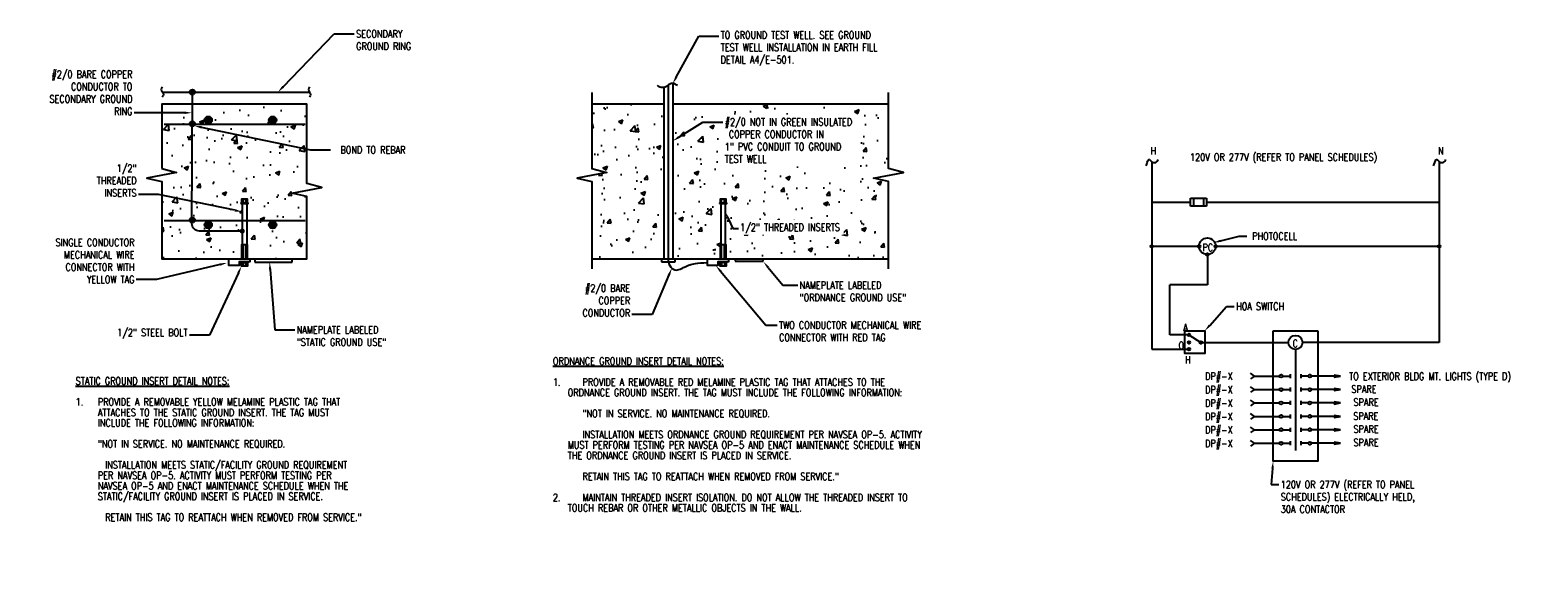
# Model space of a CAD drawing. Header units: inches. Extents: x 103.3 to 128.7, y 25.6 to 34.8.
import ezdxf
from ezdxf import colors
from ezdxf.entities.mleader import LeaderData, LeaderLine
from ezdxf.math import Vec2, Vec3

# ---------------------------------------------------------------- set-up
doc = ezdxf.new("R2010")
doc.units = ezdxf.units.IN
doc.header["$MEASUREMENT"] = 0
doc.layers.add('A-WALL-PATT', color=9, linetype='Continuous', true_color=0x808080)
doc.layers.add('E-ANNO-TEXT', color=2, linetype='Continuous')
doc.layers.add('E-DETL-GRPH', color=3, linetype='Continuous')
doc.layers.add('G-Bgrd-Std-Scrn', color=8, linetype='Continuous', lineweight=35)
doc.styles.add('Annotative', font='romans.shx', dxfattribs={"width": 0.8, "height": 0.125})
pattern_1 = [(50, (0, 12), (0.7697278, -0.0673425), [0.080486, -0.885349]), (355, (0, 12), (-0.148901, 0.807215), [0.064389, -0.708279]), (100.45144, (0.06414, 11.9944), (0.620827, 0.7398725), [0.068403, -0.7524307]), (46.1842, (0, 12.2146), (1.14531, -0.177627), [0.120729, -1.328023]), (96.6356, (0.0954, 12.1998), (1.003032, 1.045375), [0.102604, -1.128647]), (351.1842, (0, 12.2146), (1.003032, 1.045375), [0.096583, -1.062419]), (21, (0.1073, 12.161), (0.6405708, -0.4320705), [0.080486, -0.885349]), (326, (0.1073, 12.161), (0.261114, 0.778195), [0.064389, -0.708279]), (71.45144, (0.1607, 12.125), (0.9016846, 0.3461243), [0.068403, -0.7524307]), (37.5, (0, 12), (0.01304935, 0.35724504), [0, -0.6996938, 0, -0.7190105, 0, -0.7109619]), (7.5, (0, 12), (0.2823131, 0.4232629), [0, -0.4099433, 0, -0.6835965, 0, -0.2709704]), (327.5, (-0.2393, 12), (0.57287155, -0.02420476), [0, -0.2682875, 0, -0.837057, 0, -1.1107102]), (317.5, (-0.34663, 12), (0.6258462, 0.1074277), [0, -0.3487737, 0, -0.5558917, 0, -0.7887652])]

# ---------------------------------------------------------------- blocks, each defined once
blk = doc.blocks.new('E-DT01$0$Line Break-Big')
blk.add_lwpolyline([(0, 0.125, 0.414214), (0, 0, -0.414214), (0, -0.125)], format="xyb")
blk = doc.blocks.new('E-DT01$0$ARX')
at = {"color": 0, "linetype": 'Continuous'}
for p, q in [((-1, 0.17), (-1, -0.17)), ((0, 0), (-1, 0.17)), ((-1, -0.17), (0, 0)), ((-0.96, 0.12), (-0.96, -0.12)), ((-0.24, 0), (-0.96, 0.12)), ((-0.96, -0.12), (-0.24, 0)), ((-0.92, 0.07), (-0.92, -0.07)), ((-0.49, 0), (-0.92, 0.07)), ((-0.92, -0.07), (-0.49, 0)), ((-0.88, 0.03), (-0.88, -0.03)), ((-0.73, 0), (-0.88, 0.03)), ((-0.88, -0.03), (-0.73, 0))]:
    blk.add_line(p, q, dxfattribs=at)
blk = doc.blocks.new('E-DT01$0$FUSE')
for p, q in [((0, -0.75), (0, 0.75)), ((0, 0.75), (3, 0.75)), ((0.5628, 0.75), (0.5628, -0.75)), ((2.4372, 0.75), (2.4372, -0.75)), ((3, 0.75), (3, -0.75)), ((3, -0.75), (0, -0.75))]:
    blk.add_line(p, q)

msp = doc.modelspace()

# ---------------------------------------------------------------- hatches: boundary and pattern name
at = {"layer": 'A-WALL-PATT', "lineweight": -3}
h = msp.add_hatch(dxfattribs=at)
h.set_pattern_fill('AR-CONC', color=8, scale=0.107315, style=0)
h.set_pattern_definition(pattern_1)
h.paths.add_polyline_path([(105.759, 32.348), (105.255, 32.252), (105.507, 32.195), (105.507, 30.889), (106.854, 30.889), (106.854, 31.125), (106.867, 31.823), (106.843, 31.823), (106.843, 31.833), (106.854, 31.898), (106.956, 31.898), (106.956, 31.833), (106.966, 31.833), (106.966, 31.823), (106.942, 31.823), (106.942, 31.125), (106.956, 31.125), (106.956, 30.889), (107.959, 30.889), (107.959, 31.942), (107.707, 31.998), (108.211, 32.095), (107.959, 32.165), (107.959, 33.502), (105.507, 33.502), (105.507, 32.418)])
h = msp.add_hatch(dxfattribs=at)
h.set_pattern_fill('AR-CONC', color=8, scale=0.107315, style=0)
h.set_pattern_definition(pattern_1)
h.paths.add_polyline_path([(112.772, 32.418), (113.024, 32.348), (112.52, 32.252), (112.772, 32.195), (112.772, 30.889), (113.983, 30.889), (113.983, 33.502), (112.772, 33.502)])
h = msp.add_hatch(dxfattribs=at)
h.set_pattern_fill('AR-CONC', color=8, scale=0.107315, style=0)
h.set_pattern_definition(pattern_1)
h.paths.add_polyline_path([(114.135, 33.502), (114.134, 30.889), (114.934, 30.889), (114.934, 31.125), (114.948, 31.823), (114.924, 31.823), (114.924, 31.833), (114.934, 31.898), (115.036, 31.898), (115.036, 31.833), (115.047, 31.833), (115.047, 31.823), (115.023, 31.823), (115.023, 31.125), (115.036, 31.125), (115.036, 30.889), (117.778, 30.889), (117.778, 32.195), (117.526, 32.252), (118.03, 32.348), (117.778, 32.418), (117.778, 33.502)])
at = {"layer": 'E-DETL-GRPH', "lineweight": -3}
h = msp.add_hatch(color=256, dxfattribs=at)
edge = h.paths.add_edge_path()
edge.add_arc((106.025, 33.708), 0.0433, 0, 360)
h = msp.add_hatch(color=256, dxfattribs=at)
edge = h.paths.add_edge_path()
edge.add_arc((106.025, 33.171), 0.0433, 0, 360)
h = msp.add_hatch(color=256, dxfattribs=at)
edge = h.paths.add_edge_path()
edge.add_arc((106.025, 31.546), 0.0433, 0, 360)
h = msp.add_hatch(color=256, dxfattribs=at)
edge = h.paths.add_edge_path()
edge.add_arc((106.867, 31.36), 0.0433, 0, 360)
for points in [[(122.242, 31.103, 1), (122.199, 31.103, 1)], [(123.044, 31.103, 1), (123.002, 31.103, 1)], [(123.323, 31.103, 1), (123.281, 31.103, 1)], [(127.096, 31.103, 1), (127.053, 31.103, 1)], [(123.184, 30.964, 1), (123.141, 30.964, 1)], [(122.871, 29.606, 1), (122.829, 29.606, 1)], [(122.871, 29.479, 1), (122.829, 29.479, 1)], [(122.871, 29.365, 1), (122.829, 29.365, 1)], [(123.072, 29.479, 1), (123.03, 29.479, 1)]]:
    msp.add_hatch(color=8, dxfattribs=at).paths.add_polyline_path(points)
at = {"layer": 'G-Bgrd-Std-Scrn', "lineweight": -3}
h = msp.add_hatch(color=8, dxfattribs=at)
h.dxf.hatch_style = 1
h.paths.add_polyline_path([(106.357, 33.235, 1), (106.232, 33.235, 1)])
h = msp.add_hatch(color=8, dxfattribs=at)
h.dxf.hatch_style = 1
h.paths.add_polyline_path([(107.443, 33.235, 1), (107.318, 33.235, 1)])
h = msp.add_hatch(color=8, dxfattribs=at)
h.dxf.hatch_style = 1
h.paths.add_polyline_path([(106.357, 31.466, 1), (106.232, 31.466, 1)])
h = msp.add_hatch(color=8, dxfattribs=at)
h.dxf.hatch_style = 1
h.paths.add_polyline_path([(107.443, 31.466, 1), (107.318, 31.466, 1)])

# ---------------------------------------------------------------- linework, layer by layer
at = {"layer": 'E-DETL-GRPH', "lineweight": -3}
for p, q in [((113.983, 33.785), (113.983, 30.889)), ((114.057, 33.821), (114.057, 30.905)), ((114.135, 33.85), (114.134, 30.889)), ((122.221, 32.528, 1), (122.221, 29.365, 1)), ((127.075, 32.528, 1), (127.075, 29.479, 1)), ((122.221, 31.849, 1), (122.876, 31.849, 1)), ((123.144, 31.849, 1), (127.075, 31.849, 1)), ((122.221, 31.103, 1), (123.023, 31.103, 1)), ((123.302, 31.103, 1), (127.075, 31.103, 1)), ((107.079, 30.889), (107.079, 30.835)), ((107.079, 30.835), (107.71, 30.835)), ((107.71, 30.835), (107.71, 30.889)), ((113.943, 30.889), (113.943, 30.841)), ((113.943, 30.889), (114.174, 30.889)), ((113.943, 30.841), (114.174, 30.841)), ((114.174, 30.841), (114.174, 30.889)), ((115.187, 30.889), (115.187, 30.849)), ((115.187, 30.849), (115.66, 30.849)), ((115.66, 30.849), (115.66, 30.889)), ((123.162, 30.964, 1), (123.162, 30.449, 1)), ((123.162, 30.449, 1), (122.525, 30.449, 1)), ((122.525, 29.606, 1), (122.525, 30.449, 1)), ((122.85, 29.606, 1), (122.525, 29.606, 1)), ((122.85, 29.606, 1), (123.051, 29.479, 1)), ((124.271, 29.673, 1), (125.024, 29.673, 1)), ((122.221, 29.365, 1), (122.85, 29.365, 1)), ((123.051, 29.479, 1), (124.529, 29.479, 1)), ((124.648, 29.361, 1), (124.648, 27.653, 1)), ((127.075, 29.479, 1), (124.766, 29.479, 1)), ((123.955, 28.91, 1), (123.887, 28.957, 1)), ((123.955, 28.91, 1), (123.887, 28.863, 1)), ((123.955, 28.91, 1), (124.38, 28.91, 1)), ((124.43, 28.91, 1), (124.558, 28.91, 1)), ((124.558, 28.944, 1), (124.558, 28.876, 1)), ((124.737, 28.944, 1), (124.737, 28.876, 1)), ((124.865, 28.91, 1), (124.737, 28.91, 1)), ((125.408, 28.91, 1), (124.915, 28.91, 1)), ((123.955, 28.683, 1), (123.887, 28.73, 1)), ((123.955, 28.683, 1), (123.887, 28.636, 1)), ((123.955, 28.683, 1), (124.38, 28.683, 1)), ((124.43, 28.683, 1), (124.558, 28.683, 1)), ((124.558, 28.717, 1), (124.558, 28.649, 1)), ((124.737, 28.717, 1), (124.737, 28.649, 1)), ((124.865, 28.683, 1), (124.737, 28.683, 1)), ((125.408, 28.683, 1), (124.915, 28.683, 1)), ((123.955, 28.456, 1), (123.887, 28.503, 1)), ((123.955, 28.456, 1), (123.887, 28.41, 1)), ((123.955, 28.229, 1), (123.887, 28.276, 1)), ((123.955, 28.456, 1), (124.38, 28.456, 1)), ((124.43, 28.456, 1), (124.558, 28.456, 1)), ((124.558, 28.49, 1), (124.558, 28.423, 1)), ((124.558, 28.263, 1), (124.558, 28.196, 1)), ((124.737, 28.49, 1), (124.737, 28.423, 1)), ((124.865, 28.456, 1), (124.737, 28.456, 1)), ((124.737, 28.263, 1), (124.737, 28.196, 1)), ((125.408, 28.456, 1), (124.915, 28.456, 1)), ((123.955, 28.229, 1), (123.887, 28.183, 1)), ((123.955, 28.003, 1), (123.887, 28.049, 1)), ((123.955, 28.003, 1), (123.887, 27.956, 1)), ((123.955, 28.229, 1), (124.38, 28.229, 1)), ((123.955, 28.003, 1), (124.38, 28.003, 1)), ((124.43, 28.229, 1), (124.558, 28.229, 1)), ((124.43, 28.003, 1), (124.558, 28.003, 1)), ((124.558, 28.036, 1), (124.558, 27.969, 1)), ((124.865, 28.229, 1), (124.737, 28.229, 1)), ((124.737, 28.036, 1), (124.737, 27.969, 1)), ((124.865, 28.003, 1), (124.737, 28.003, 1)), ((125.408, 28.229, 1), (124.915, 28.229, 1)), ((125.408, 28.003, 1), (124.915, 28.003, 1)), ((123.955, 27.776, 1), (123.887, 27.822, 1)), ((123.955, 27.776, 1), (123.887, 27.729, 1)), ((123.955, 27.776, 1), (124.38, 27.776, 1)), ((124.43, 27.776, 1), (124.558, 27.776, 1)), ((124.558, 27.809, 1), (124.558, 27.742, 1)), ((124.737, 27.809, 1), (124.737, 27.742, 1)), ((124.865, 27.776, 1), (124.737, 27.776, 1)), ((125.408, 27.776, 1), (124.915, 27.776, 1))]:
    msp.add_line(p, q, dxfattribs=at)
for points in [[(105.518, 33.708), (108.002, 33.708)], [(112.772, 33.699), (112.772, 32.418), (113.024, 32.348), (112.52, 32.252), (112.772, 32.195), (112.772, 30.72)], [(117.778, 30.72), (117.778, 32.195), (117.526, 32.252), (118.03, 32.348), (117.778, 32.418), (117.778, 33.699)], [(113.983, 33.502), (112.772, 33.502)], [(117.778, 33.502), (114.135, 33.502)], [(106.956, 31.833), (106.956, 31.898), (106.854, 31.898), (106.854, 31.833)], [(106.867, 31.823), (106.867, 31.125)], [(106.881, 31.833), (106.881, 31.898)], [(106.929, 31.833), (106.929, 31.898)], [(106.942, 31.823), (106.942, 31.125)], [(115.036, 31.833), (115.036, 31.898), (114.934, 31.898), (114.934, 31.833)], [(114.948, 31.823), (114.948, 31.125)], [(114.961, 31.833), (114.961, 31.898)], [(115.009, 31.833), (115.009, 31.898)], [(115.023, 31.823), (115.023, 31.125)], [(106.956, 30.889), (106.956, 31.125), (106.854, 31.125), (106.854, 30.889)], [(106.881, 30.889), (106.881, 31.125)], [(106.929, 30.889), (106.929, 31.125)], [(115.036, 30.889), (115.036, 31.125), (114.934, 31.125), (114.934, 30.889)], [(114.961, 30.889), (114.961, 31.125)], [(115.009, 30.889), (115.009, 31.125)], [(106.993, 30.889), (106.993, 30.841), (106.816, 30.841), (106.816, 30.776), (106.639, 30.776), (106.639, 30.889)], [(106.966, 30.841), (106.966, 30.83), (106.843, 30.83), (106.843, 30.841)], [(106.881, 30.83), (106.881, 30.765)], [(106.929, 30.83), (106.929, 30.765)], [(112.772, 30.889), (113.983, 30.889)], [(114.134, 30.889), (117.778, 30.889)], [(115.036, 30.83), (115.036, 30.765), (114.934, 30.765), (114.934, 30.83)], [(114.961, 30.83), (114.961, 30.765)], [(115.009, 30.83), (115.009, 30.765)]]:
    msp.add_lwpolyline(points, dxfattribs=at)
msp.add_lwpolyline([(106.851, 31.359), (106.143, 31.359, -0.41506), (106.018, 31.484), (106.025, 33.708)], format="xyb", dxfattribs=at)
for points in [[(105.507, 32.418), (105.759, 32.348), (105.255, 32.252), (105.507, 32.195), (105.507, 30.889), (107.959, 30.889), (107.959, 31.942), (107.707, 31.998), (108.211, 32.095), (107.959, 32.165), (107.959, 33.502), (105.507, 33.502)], [(106.843, 31.823), (106.966, 31.823), (106.966, 31.833), (106.843, 31.833)], [(114.924, 31.823), (115.047, 31.823), (115.047, 31.833), (114.924, 31.833)], [(106.854, 30.83), (106.956, 30.83), (106.956, 30.765), (106.854, 30.765)], [(115.076, 30.889), (115.076, 30.841), (114.899, 30.841), (114.899, 30.776), (114.722, 30.776), (114.722, 30.889)], [(114.924, 30.841), (115.047, 30.841), (115.047, 30.83), (114.924, 30.83)]]:
    msp.add_lwpolyline(points, close=True, dxfattribs=at)
at = {"layer": 'E-DETL-GRPH', "lineweight": -3, "elevation": 1, "flags": 128}
msp.add_lwpolyline([(125.024, 29.673), (125.024, 27.473), (124.271, 27.473), (124.271, 29.673)], dxfattribs=at)
at = {"layer": 'E-DETL-GRPH', "lineweight": -3}
for centre, radius in [((106.025, 33.708), 0.0433), ((106.025, 33.171), 0.0433), ((106.025, 31.546), 0.0433), ((122.221, 31.103, 1), 0.0212), ((123.023, 31.103, 1), 0.0212), ((123.162, 31.103, 1), 0.14), ((123.302, 31.103, 1), 0.0212), ((127.075, 31.103, 1), 0.0212), ((123.162, 30.964, 1), 0.0212), ((122.85, 29.606, 1), 0.0212), ((122.85, 29.479, 1), 0.0212), ((122.85, 29.365, 1), 0.0212), ((123.051, 29.479, 1), 0.0212), ((124.405, 28.91, 1), 0.0251), ((124.89, 28.91, 1), 0.0251), ((124.405, 28.683, 1), 0.0251), ((124.89, 28.683, 1), 0.0251), ((124.405, 28.456, 1), 0.0251), ((124.405, 28.229, 1), 0.0251), ((124.89, 28.456, 1), 0.0251), ((124.89, 28.229, 1), 0.0251), ((124.405, 28.003, 1), 0.0251), ((124.89, 28.003, 1), 0.0251), ((124.405, 27.776, 1), 0.0251), ((124.89, 27.776, 1), 0.0251)]:
    msp.add_circle(centre, radius, dxfattribs=at)
for points, knots in [([(122.127, 32.459, 1), (122.141, 32.502, 1), (122.168, 32.587, 1), (122.276, 32.468, 1), (122.316, 32.537, 1), (122.335, 32.57, 1)], [0, 0, 0, 0, 0.095014, 0.18632, 1, 1, 1, 1]), ([(126.981, 32.459, 1), (126.995, 32.502, 1), (127.022, 32.587, 1), (127.13, 32.468, 1), (127.17, 32.537, 1), (127.189, 32.57, 1)], [0, 0, 0, 0, 0.095014, 0.18632, 1, 1, 1, 1]), ([(114.057, 30.911), (114.056, 30.897), (114.053, 30.801), (114.175, 30.663), (114.37, 30.774), (114.399, 30.784), (114.543, 30.823), (114.722, 30.828)], [3.901737, 3.901737, 3.901737, 3.901737, 13.368702, 22.341406, 39.713103, 64.131913, 92.676209, 92.676209, 92.676209, 92.676209])]:
    msp.add_open_spline(points, degree=3, knots=knots, dxfattribs=at)
msp.add_3dface([(122.781, 29.674, 1), (123.117, 29.674, 1), (123.117, 29.29, 1), (122.781, 29.29, 1)], dxfattribs=at)
at = {"layer": 'G-Bgrd-Std-Scrn', "lineweight": -3}
for p, q in [((105.551, 33.164), (107.931, 33.164)), ((105.551, 31.537), (107.931, 31.537))]:
    msp.add_line(p, q, dxfattribs=at)
for centre in [(106.294, 33.235), (107.381, 33.235), (106.294, 31.466), (107.381, 31.466)]:
    msp.add_circle(centre, 0.0626, dxfattribs=at)

# ---------------------------------------------------------------- block references
at = {"layer": 'E-DETL-GRPH', "lineweight": -3, "xscale": 1.341558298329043, "yscale": 1.341558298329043, "zscale": 0.05366233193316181, "rotation": 270}
msp.add_blockref('E-DT01$0$Line Break-Big', (114.046, 33.818), dxfattribs=at)
at = {"layer": 'E-DETL-GRPH', "lineweight": -3}
for name, p, xscale, yscale, zscale in [('E-DT01$0$Line Break-Big', (105.518, 33.708), 0.6868160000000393, 0.6868160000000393, 0.6868160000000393), ('E-DT01$0$Line Break-Big', (108.002, 33.708), 0.6868160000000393, 0.6868160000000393, 0.6868160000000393), ('E-DT01$0$FUSE', (122.876, 31.849, 1), 0.0896, 0.0896, 0.0896), ('E-DT01$0$ARX', (125.408, 28.91, 1), 0.1044140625, 0.1044140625, 0.1044140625), ('E-DT01$0$ARX', (125.408, 28.683, 1), 0.1044140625, 0.1044140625, 0.1044140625), ('E-DT01$0$ARX', (125.408, 28.456, 1), 0.1044140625, 0.1044140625, 0.1044140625), ('E-DT01$0$ARX', (125.408, 28.229, 1), 0.1044140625, 0.1044140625, 0.1044140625), ('E-DT01$0$ARX', (125.408, 28.003, 1), 0.1044140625, 0.1044140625, 0.1044140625), ('E-DT01$0$ARX', (125.408, 27.776, 1), 0.1044140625, 0.1044140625, 0.1044140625)]:
    msp.add_blockref(name, p, dxfattribs=dict(at, xscale=xscale, yscale=yscale, zscale=zscale))

# ---------------------------------------------------------------- texts
at = {"layer": 'E-ANNO-TEXT', "lineweight": -3, "char_height": 0.125, "style": 'Annotative'}
for s, insert, width, attachment_point, line_spacing_factor in [('H', (122.202, 32.653, 1), 0.09088, 7, 0.6), ('120V OR 277V (REFER TO PANEL SCHEDULES)', (122.868, 32.672), 3.73355, 1, 0.938532), ('N', (127.056, 32.653, 1), 0.09068, 7, 0.6), ('PC', (123.168, 31.084, 1), 0.11846, 5, 0.938532), ('C', (124.646, 29.459), 0.08696, 5, 0.938532), ('DP#-X', (123.122, 28.516, 1), 1.62563, 1, 0.938532)]:
    msp.add_mtext(s, dxfattribs=dict(at, insert=insert, width=width, attachment_point=attachment_point, line_spacing_factor=line_spacing_factor))
at = {"layer": 'E-ANNO-TEXT', "lineweight": -3, "char_height": 0.125, "attachment_point": 5, "line_spacing_factor": 0.6, "style": 'Annotative'}
for s, insert in [('A', (122.794, 29.729, 1)), ('O', (122.721, 29.428, 1)), ('H', (122.832, 29.185, 1))]:
    msp.add_mtext(s, dxfattribs=dict(at, insert=insert))
at = {"layer": 'E-ANNO-TEXT', "lineweight": -3, "char_height": 0.125, "attachment_point": 1, "style": 'Annotative'}
for s, insert, width in [('\\pxsm0.85;{\\LORDNANCE GROUND INSERT DETAIL NOTES:}\\P\\P\\pi-2,l2,t384;1.^IPROVIDE A REMOVABLE RED MELAMINE PLASTIC TAG THAT ATTACHES TO THE ORDNANCE GROUND INSERT. THE TAG MUST INCLUDE THE FOLLOWING INFORMATION:\\P\\pi0,l0,tz;\\P\\pi-2,l2;^I"NOT IN SERVICE. NO MAINTENANCE REQUIRED.\\P\\pi0,l0;\\P\\pi-2,l2;^IINSTALLATION MEETS ORDNANCE GROUND REQUIREMENT PER NAVSEA OP-5. ACTIVITY MUST PERFORM TESTING PER NAVSEA OP-5 AND ENACT MAINTENANCE SCHEDULE WHEN THE ORDNANCE GROUND INSERT IS PLACED IN SERVICE.\\P\\pi0,l0;\\P\\pi-2,l2;^IRETAIN THIS TAG TO REATTACH WHEN REMOVED FROM SERVICE."\\P\\pi0,l0;\\P\\pi-2,l2,t384;2.^IMAINTAIN THREADED INSERT ISOLATION. DO NOT ALLOW THE THREADED INSERT TO TOUCH REBAR OR OTHER METALLIC OBJECTS IN THE WALL.', (112.112, 29.226), 6.85302), ('\\pxsm0.85;{\\LSTATIC GROUND INSERT DETAIL NOTES:}\\P\\P\\pi-3,l3,t3;1.^IPROVIDE A REMOVABLE YELLOW MELAMINE PLASTIC TAG THAT ATTACHES TO THE STATIC GROUND INSERT. THE TAG MUST INCLUDE THE FOLLOWING INFORMATION: \\P\\P^I"NOT IN SERVICE. NO MAINTENANCE REQUIRED.\\P\\pi0,l0,tz;\\P\\pi-3,l3;^IINSTALLATION MEETS STATIC/FACILITY GROUND REQUIREMENT PER NAVSEA OP-5. ACTIVITY MUST PERFORM TESTING PER NAVSEA OP-5 AND ENACT MAINTENANCE SCHEDULE WHEN THE STATIC/FACILITY GROUND INSERT IS PLACED IN SERVICE.\\P\\pi0,l0;\\P\\pi-3,l3;^IRETAIN THIS TAG TO REATTACH WHEN REMOVED FROM SERVICE."', (104.054, 28.89), 5.2545), ('DP#-X', (123.122, 28.97, 1), 0.43894), ('TO EXTERIOR BLDG MT. LIGHTS (TYPE D)', (125.555, 28.969, 1), 3.51153), ('DP#-X', (123.122, 28.743, 1), 0.43894), ('SPARE', (125.592, 28.752, 1), 2.73515), ('SPARE', (125.628, 28.531, 1), 0.44622), ('DP#-X', (123.122, 28.29, 1), 0.38129), ('SPARE', (125.625, 28.298, 1), 0.44622), ('DP#-X', (123.122, 28.063, 1), 0.38129), ('SPARE', (125.628, 28.078, 1), 0.44622), ('DP#-X', (123.122, 27.836, 1), 0.38129), ('SPARE', (125.628, 27.851, 1), 0.44622)]:
    msp.add_mtext(s, dxfattribs=dict(at, insert=insert, width=width))

# ---------------------------------------------------------------- leaders
at = {"layer": 'E-ANNO-TEXT', "lineweight": -3}
ml = msp.add_multileader_mtext('Standard', dxfattribs=at)
ml.set_content('\\A1;SECONDARY \\PGROUND RING', color=256, style='Annotative')
ml.set_leader_properties(color=1, linetype='ByLayer', lineweight=-1)
ml.build(insert=Vec2(0, 0))
ml.multileader.update_dxf_attribs({"text_right_attachment_type": 3, "dogleg_length": 0.34, "arrow_head_size": 0.125})
ctx = ml.context
ctx.base_point, ctx.char_height, ctx.arrow_head_size, ctx.landing_gap_size, ctx.plane_origin = Vec3(108.759, 34.689), 0.125, 0.125, 0.0312, Vec3(108.593, 34.689)
ctx.right_attachment = 3
notes = []
notes.append((ctx, [(0, (1, 1, 0), (108.419, 34.689), (1, 0), 0.34, [(0, [(107.471, 33.708)], 0, [])])]))
ctx.mtext.insert, ctx.mtext.flow_direction = Vec3(108.79, 34.752), 5
ml = msp.add_multileader_mtext('Standard', dxfattribs=at)
ml.set_content('TO GROUND TEST WELL. SEE GROUND \\PTEST WELL INSTALLATION IN EARTH FILL \\PDETAIL A4/E-501.', color=256, style='Annotative')
ml.set_leader_properties(color=1, linetype='ByLayer', lineweight=-1)
ml.build(insert=Vec2(0, 0))
ml.multileader.update_dxf_attribs({"text_right_attachment_type": 3, "dogleg_length": 0.34, "arrow_head_size": 0.125})
ctx = ml.context
ctx.base_point, ctx.char_height, ctx.arrow_head_size, ctx.landing_gap_size, ctx.plane_origin = Vec3(114.913, 34.651), 0.125, 0.125, 0.0312, Vec3(114.72, 34.651)
ctx.right_attachment = 3
notes.append((ctx, [(0, (1, 1, 0), (114.573, 34.651), (1, 0), 0.34, [(0, [(114.135, 33.85)], 0, [])])]))
ctx.mtext.insert, ctx.mtext.flow_direction = Vec3(114.944, 34.734), 5
ml = msp.add_multileader_mtext('Standard', dxfattribs=at)
ml.set_content('#2/0 BARE COPPER \\PCONDUCTOR TO \\PSECONDARY GROUND \\PRING', color=256, style='Annotative')
ml.set_leader_properties(color=1, linetype='ByLayer', lineweight=-1)
ml.build(insert=Vec2(0, 0))
ml.multileader.update_dxf_attribs({"text_right_attachment_type": 3, "dogleg_length": 0.34, "arrow_head_size": 0.125})
ctx = ml.context
ctx.base_point, ctx.char_height, ctx.arrow_head_size, ctx.landing_gap_size, ctx.plane_origin = Vec3(103.429, 34.007), 0.125, 0.125, 0.0312, Vec3(104.784, 33.358)
ctx.right_attachment, ctx.text_align_type = 3, 2
notes.append((ctx, [(0, (1, 1, 0), (105.259, 33.358), (-1, 0), 0.215, [(0, [(106.02, 33.358)], 0, [])])]))
ctx.mtext.insert, ctx.mtext.alignment, ctx.mtext.flow_direction = Vec3(105.013, 34.07), 3, 5
ml = msp.add_multileader_mtext('Standard', dxfattribs=at)
ml.set_content('BOND TO REBAR', color=256, style='Annotative')
ml.set_leader_properties(color=1, linetype='ByLayer', lineweight=-1)
ml.build(insert=Vec2(0, 0))
ml.multileader.update_dxf_attribs({"text_right_attachment_type": 3, "dogleg_length": 0.34, "arrow_head_size": 0.125})
ctx = ml.context
ctx.base_point, ctx.char_height, ctx.arrow_head_size, ctx.landing_gap_size, ctx.plane_origin = Vec3(108.357, 32.73), 0.125, 0.125, 0.0312, Vec3(107.581, 32.319)
ctx.right_attachment, ctx.text_align_type = 3, 2
notes.append((ctx, [(0, (1, 1, 0), (108.017, 32.73), (1, 0), 0.34, [(0, [(106.054, 33.139)], 0, [])])]))
ctx.mtext.insert, ctx.mtext.alignment, ctx.mtext.flow_direction = Vec3(109.622, 32.793), 3, 5
ml = msp.add_multileader_mtext('Standard', dxfattribs=at)
ml.set_content('\\A1;1/2" \\PTHREADED \\PINSERTS', color=256, style='Annotative')
ml.set_leader_properties(color=1, linetype='ByLayer', lineweight=-1)
ml.build(insert=Vec2(0, 0))
ml.multileader.update_dxf_attribs({"text_right_attachment_type": 3, "dogleg_length": 0.34, "arrow_head_size": 0.125})
ctx = ml.context
ctx.base_point, ctx.char_height, ctx.arrow_head_size, ctx.landing_gap_size, ctx.plane_origin = Vec3(104.323, 32.421), 0.125, 0.125, 0.0312, Vec3(104.801, 31.98)
ctx.right_attachment, ctx.text_align_type = 3, 2
notes.append((ctx, [(0, (1, 1, 0), (105.454, 31.98), (-1, 0), 0.34, [(0, [(106.867, 31.685)], 0, [])])]))
ctx.mtext.insert, ctx.mtext.alignment, ctx.mtext.flow_direction = Vec3(105.083, 32.483), 3, 5
ml = msp.add_multileader_mtext('Standard', dxfattribs=at)
ml.set_content('SINGLE CONDUCTOR \\PMECHANICAL WIRE \\PCONNECTOR WITH \\PYELLOW TAG', color=256, style='Annotative')
ml.set_leader_properties(color=1, linetype='ByLayer', lineweight=-1)
ml.build(insert=Vec2(0, 0))
ml.multileader.update_dxf_attribs({"text_right_attachment_type": 3, "dogleg_length": 0.34, "arrow_head_size": 0.125})
ctx = ml.context
ctx.base_point, ctx.char_height, ctx.arrow_head_size, ctx.landing_gap_size, ctx.plane_origin = Vec3(103.54, 31.169), 0.125, 0.125, 0.0312, Vec3(104.792, 30.544)
ctx.right_attachment, ctx.text_align_type = 3, 2
notes.append((ctx, [(0, (1, 1, 0), (105.419, 30.544), (-1, 0), 0.34, [(0, [(106.614, 30.823)], 0, [])])]))
ctx.mtext.insert, ctx.mtext.alignment, ctx.mtext.flow_direction = Vec3(105.048, 31.231), 3, 5
ml = msp.add_multileader_mtext('Standard', dxfattribs=at)
ml.set_content('NAMEPLATE LABELED\\P"STATIC GROUND USE"', color=256, style='Annotative')
ml.set_leader_properties(color=1, linetype='ByLayer', lineweight=-1)
ml.build(insert=Vec2(0, 0))
ml.multileader.update_dxf_attribs({"text_right_attachment_type": 3, "dogleg_length": 0.34, "arrow_head_size": 0.125})
ctx = ml.context
ctx.base_point, ctx.char_height, ctx.arrow_head_size, ctx.landing_gap_size, ctx.plane_origin = Vec3(107.755, 29.693), 0.125, 0.125, 0.0312, Vec3(108.574, 29.365)
ctx.right_attachment = 3
notes.append((ctx, [(0, (1, 1, 0), (107.415, 29.693), (1, 0), 0.34, [(0, [(107.329, 30.835)], 0, [])])]))
ctx.mtext.insert, ctx.mtext.flow_direction = Vec3(107.786, 29.755), 5
ml = msp.add_multileader_mtext('Standard', dxfattribs=at)
ml.set_content('1/2" STEEL BOLT', color=256, style='Annotative')
ml.set_leader_properties(color=1, linetype='ByLayer', lineweight=-1)
ml.build(insert=Vec2(0, 0))
ml.multileader.update_dxf_attribs({"text_right_attachment_type": 3, "dogleg_length": 0.34, "arrow_head_size": 0.125})
ctx = ml.context
ctx.base_point, ctx.char_height, ctx.arrow_head_size, ctx.landing_gap_size, ctx.plane_origin = Vec3(104.587, 29.625), 0.125, 0.125, 0.0312, Vec3(105.421, 29.061)
ctx.right_attachment, ctx.text_align_type = 3, 2
notes.append((ctx, [(0, (1, 1, 0), (106.314, 29.601), (-1, 0), 0.34, [(0, [(106.854, 30.765)], 0, [])])]))
ctx.mtext.insert, ctx.mtext.alignment, ctx.mtext.flow_direction = Vec3(105.943, 29.708), 3, 5
for ctx, leaders in notes:
    for number, flags, end, landing, length, lines in leaders:
        leader = LeaderData()
        leader.index, (leader.has_last_leader_line, leader.has_dogleg_vector, leader.attachment_direction) = number, flags
        leader.last_leader_point, leader.dogleg_vector, leader.dogleg_length = Vec3(end), Vec3(landing), length
        for number, points, colour, breaks in lines:
            line = LeaderLine()
            line.index, line.vertices, line.color, line.breaks = number, Vec3.list(points), colors.encode_raw_color(colour), breaks
            leader.lines.append(line)
        ctx.leaders.append(leader)

# ---------------------------------------------------------------- next in the draw order: leaders
ml = msp.add_multileader_mtext('Standard', dxfattribs=at)
ml.set_content('#2/0 NOT IN GREEN INSULATED\\P COPPER CONDUCTOR IN \\P1" PVC CONDUIT TO GROUND \\PTEST WELL', color=256, style='Annotative')
ml.set_leader_properties(color=1, linetype='ByLayer', lineweight=-1)
ml.build(insert=Vec2(0, 0))
ml.multileader.update_dxf_attribs({"text_right_attachment_type": 3, "dogleg_length": 0.34, "arrow_head_size": 0.125})
ctx = ml.context
ctx.base_point, ctx.char_height, ctx.arrow_head_size, ctx.landing_gap_size, ctx.plane_origin = Vec3(114.981, 33.202), 0.125, 0.125, 0.0312, Vec3(114.641, 33.202)
ctx.right_attachment = 3
notes = []
notes.append((ctx, [(0, (1, 1, 0), (114.641, 33.202), (1, 0), 0.34, [(0, [(114.135, 32.881)], 0, [])])]))
ctx.mtext.insert, ctx.mtext.flow_direction = Vec3(115.012, 33.265), 5
ctx.mtext.has_bg_fill, ctx.mtext.bg_color, ctx.mtext.bg_scale_factor, ctx.mtext.bg_transparency, ctx.mtext.use_window_bg_color = 1, -1073741824, 1.5, 0, 1
ml = msp.add_multileader_mtext('Standard', dxfattribs=at)
ml.set_content('PHOTOCELL', color=256, style='Annotative')
ml.set_leader_properties(color=1, linetype='ByLayer', lineweight=-1)
ml.build(insert=Vec2(0, 0))
ml.multileader.update_dxf_attribs({"text_right_attachment_type": 3, "dogleg_length": 0.13, "arrow_head_size": 0.125})
ctx = ml.context
ctx.base_point, ctx.char_height, ctx.arrow_head_size, ctx.landing_gap_size, ctx.plane_origin = Vec3(123.828, 31.275, 1), 0.125, 0.125, 0.09, Vec3(123.698, 31.275, 1)
ctx.right_attachment = 3
notes.append((ctx, [(0, (1, 1, 0), (123.698, 31.275, 1), (1, 0), 0.13, [(0, [(123.264, 31.164, 1)], 0, [])])]))
ctx.mtext.insert, ctx.mtext.flow_direction = Vec3(123.918, 31.337, 1), 5
ctx.mtext.has_bg_fill, ctx.mtext.bg_color, ctx.mtext.bg_scale_factor, ctx.mtext.bg_transparency, ctx.mtext.use_window_bg_color = 1, -1073741824, 1, 0, 1
ml = msp.add_multileader_mtext('Standard', dxfattribs=at)
ml.set_content('HOA SWITCH', color=256, style='Annotative')
ml.set_leader_properties(color=1, linetype='ByLayer', lineweight=-1)
ml.build(insert=Vec2(0, 0))
ml.multileader.update_dxf_attribs({"text_right_attachment_type": 3, "dogleg_length": 0.13, "arrow_head_size": 0.125})
ctx = ml.context
ctx.base_point, ctx.char_height, ctx.arrow_head_size, ctx.landing_gap_size, ctx.plane_origin = Vec3(123.615, 30.088, 1), 0.125, 0.125, 0.0312, Vec3(123.622, 30.088, 1)
ctx.right_attachment = 3
notes.append((ctx, [(0, (1, 1, 0), (123.485, 30.088, 1), (1, 0), 0.13, [(0, [(123.117, 29.674, 1)], 0, [])])]))
ctx.mtext.insert, ctx.mtext.width, ctx.mtext.flow_direction = Vec3(123.647, 30.151, 1), 0.90601, 5
ctx.mtext.has_bg_fill, ctx.mtext.bg_color, ctx.mtext.bg_scale_factor, ctx.mtext.bg_transparency, ctx.mtext.use_window_bg_color = 1, -1073741824, 1, 0, 1
ml = msp.add_multileader_mtext('Standard', dxfattribs=at)
ml.set_content('120V OR 277V (REFER TO PANEL SCHEDULES) ELECTRICALLY HELD, 30A CONTACTOR', color=256, style='Annotative')
ml.set_leader_properties(color=1, linetype='ByLayer', lineweight=-1)
ml.build(insert=Vec2(0, 0))
ml.multileader.update_dxf_attribs({"text_right_attachment_type": 3, "dogleg_length": 0.13, "arrow_head_size": 0.125})
ctx = ml.context
ctx.base_point, ctx.char_height, ctx.arrow_head_size, ctx.landing_gap_size, ctx.plane_origin = Vec3(124.369, 27.077, 1), 0.125, 0.125, 0.0312, Vec3(125.688, 26.468, 1)
ctx.right_attachment = 3
notes.append((ctx, [(0, (1, 1, 0), (124.239, 27.077, 1), (1, 0), 0.13, [(0, [(124.271, 27.473, 1)], 0, [])])]))
ctx.mtext.insert, ctx.mtext.width, ctx.mtext.flow_direction = Vec3(124.4, 27.14, 1), 2.69651, 5
ctx.mtext.has_bg_fill, ctx.mtext.bg_color, ctx.mtext.bg_scale_factor, ctx.mtext.bg_transparency, ctx.mtext.use_window_bg_color = 1, -1073741824, 1, 0, 1
for ctx, leaders in notes:
    for number, flags, end, landing, length, lines in leaders:
        leader = LeaderData()
        leader.index, (leader.has_last_leader_line, leader.has_dogleg_vector, leader.attachment_direction) = number, flags
        leader.last_leader_point, leader.dogleg_vector, leader.dogleg_length = Vec3(end), Vec3(landing), length
        for number, points, colour, breaks in lines:
            line = LeaderLine()
            line.index, line.vertices, line.color, line.breaks = number, Vec3.list(points), colors.encode_raw_color(colour), breaks
            leader.lines.append(line)
        ctx.leaders.append(leader)

# ---------------------------------------------------------------- next in the draw order: linework, layer by layer
at = {"layer": 'E-DETL-GRPH', "lineweight": -3}
msp.add_circle((124.648, 29.479, 1), 0.118, dxfattribs=at)

# ---------------------------------------------------------------- next in the draw order: leaders
at = {"layer": 'E-ANNO-TEXT', "lineweight": -3}
ml = msp.add_multileader_mtext('Standard', dxfattribs=at)
ml.set_content('\\A1;1/2" THREADED INSERTS', color=256, style='Annotative')
ml.set_leader_properties(color=1, linetype='ByLayer', lineweight=-1)
ml.build(insert=Vec2(0, 0))
ml.multileader.update_dxf_attribs({"text_right_attachment_type": 3, "dogleg_length": 0.0312, "arrow_head_size": 0.125})
ctx = ml.context
ctx.base_point, ctx.char_height, ctx.arrow_head_size, ctx.landing_gap_size, ctx.plane_origin = Vec3(115.243, 31.402), 0.125, 0.125, 0.0312, Vec3(115.513, 30.983)
ctx.right_attachment = 3
notes = []
notes.append((ctx, [(0, (1, 1, 0), (115.147, 31.402), (1, 0), 0.096, [(0, [(115.028, 31.676)], 0, [])])]))
ctx.mtext.insert, ctx.mtext.flow_direction = Vec3(115.274, 31.486), 5
ctx.mtext.has_bg_fill, ctx.mtext.bg_color, ctx.mtext.bg_scale_factor, ctx.mtext.bg_transparency, ctx.mtext.use_window_bg_color = 1, -1073741824, 1.5, 0, 1
ml = msp.add_multileader_mtext('Standard', dxfattribs=at)
ml.set_content('#2/0 BARE \\PCOPPER \\PCONDUCTOR', color=256, style='Annotative')
ml.set_leader_properties(color=1, linetype='ByLayer', lineweight=-1)
ml.build(insert=Vec2(0, 0))
ml.multileader.update_dxf_attribs({"text_right_attachment_type": 3, "dogleg_length": 0.34, "arrow_head_size": 0.125})
ctx = ml.context
ctx.base_point, ctx.char_height, ctx.arrow_head_size, ctx.landing_gap_size, ctx.plane_origin = Vec3(112.518, 30.394), 0.125, 0.125, 0.0312, Vec3(113.335, 30.401)
ctx.right_attachment, ctx.text_align_type = 3, 2
notes.append((ctx, [(0, (1, 1, 0), (113.787, 29.953), (-1, 0), 0.34, [(0, [(114.12, 30.733)], 0, [])])]))
ctx.mtext.insert, ctx.mtext.alignment, ctx.mtext.flow_direction = Vec3(113.416, 30.456), 3, 5
for ctx, leaders in notes:
    for number, flags, end, landing, length, lines in leaders:
        leader = LeaderData()
        leader.index, (leader.has_last_leader_line, leader.has_dogleg_vector, leader.attachment_direction) = number, flags
        leader.last_leader_point, leader.dogleg_vector, leader.dogleg_length = Vec3(end), Vec3(landing), length
        for number, points, colour, breaks in lines:
            line = LeaderLine()
            line.index, line.vertices, line.color, line.breaks = number, Vec3.list(points), colors.encode_raw_color(colour), breaks
            leader.lines.append(line)
        ctx.leaders.append(leader)

# ---------------------------------------------------------------- next in the draw order: leaders
ml = msp.add_multileader_mtext('Standard', dxfattribs=at)
ml.set_content('NAMEPLATE LABELED\\P"ORDNANCE GROUND USE"', color=256, style='Annotative')
ml.set_leader_properties(color=1, linetype='ByLayer', lineweight=-1)
ml.build(insert=Vec2(0, 0))
ml.multileader.update_dxf_attribs({"text_right_attachment_type": 3, "dogleg_length": 0.0312, "arrow_head_size": 0.125})
ctx = ml.context
ctx.base_point, ctx.char_height, ctx.arrow_head_size, ctx.landing_gap_size, ctx.plane_origin = Vec3(116.246, 30.444), 0.125, 0.125, 0.0312, Vec3(116.274, 30.444)
ctx.right_attachment = 3
notes = []
notes.append((ctx, [(0, (1, 1, 0), (115.993, 30.444), (1, 0), 0.253, [(0, [(115.666, 30.843)], 0, [])])]))
ctx.mtext.insert, ctx.mtext.flow_direction = Vec3(116.277, 30.507), 5
ctx.mtext.has_bg_fill, ctx.mtext.bg_color, ctx.mtext.bg_scale_factor, ctx.mtext.bg_transparency, ctx.mtext.use_window_bg_color = 1, -1073741824, 1, 0, 1
for ctx, leaders in notes:
    for number, flags, end, landing, length, lines in leaders:
        leader = LeaderData()
        leader.index, (leader.has_last_leader_line, leader.has_dogleg_vector, leader.attachment_direction) = number, flags
        leader.last_leader_point, leader.dogleg_vector, leader.dogleg_length = Vec3(end), Vec3(landing), length
        for number, points, colour, breaks in lines:
            line = LeaderLine()
            line.index, line.vertices, line.color, line.breaks = number, Vec3.list(points), colors.encode_raw_color(colour), breaks
            leader.lines.append(line)
        ctx.leaders.append(leader)

# ---------------------------------------------------------------- next in the draw order: leaders
ml = msp.add_multileader_mtext('Standard', dxfattribs=at)
ml.set_content('TWO CONDUCTOR MECHANICAL WIRE \\PCONNECTOR WITH RED TAG', color=256, style='Annotative')
ml.set_leader_properties(color=1, linetype='ByLayer', lineweight=-1)
ml.build(insert=Vec2(0, 0))
ml.multileader.update_dxf_attribs({"text_right_attachment_type": 3, "dogleg_length": 0.0312, "arrow_head_size": 0.125})
ctx = ml.context
ctx.base_point, ctx.char_height, ctx.arrow_head_size, ctx.landing_gap_size, ctx.plane_origin = Vec3(115.899, 29.771), 0.125, 0.125, 0.0312, Vec3(116.281, 29.771)
ctx.right_attachment = 3
notes = []
notes.append((ctx, [(0, (1, 1, 0), (115.707, 29.771), (1, 0), 0.191, [(0, [(114.864, 30.776)], 0, [])])]))
ctx.mtext.insert, ctx.mtext.flow_direction = Vec3(115.93, 29.834), 5
ctx.mtext.has_bg_fill, ctx.mtext.bg_color, ctx.mtext.bg_scale_factor, ctx.mtext.bg_transparency, ctx.mtext.use_window_bg_color = 1, -1073741824, 1, 0, 1
for ctx, leaders in notes:
    for number, flags, end, landing, length, lines in leaders:
        leader = LeaderData()
        leader.index, (leader.has_last_leader_line, leader.has_dogleg_vector, leader.attachment_direction) = number, flags
        leader.last_leader_point, leader.dogleg_vector, leader.dogleg_length = Vec3(end), Vec3(landing), length
        for number, points, colour, breaks in lines:
            line = LeaderLine()
            line.index, line.vertices, line.color, line.breaks = number, Vec3.list(points), colors.encode_raw_color(colour), breaks
            leader.lines.append(line)
        ctx.leaders.append(leader)

doc.saveas('drawing.dxf')
